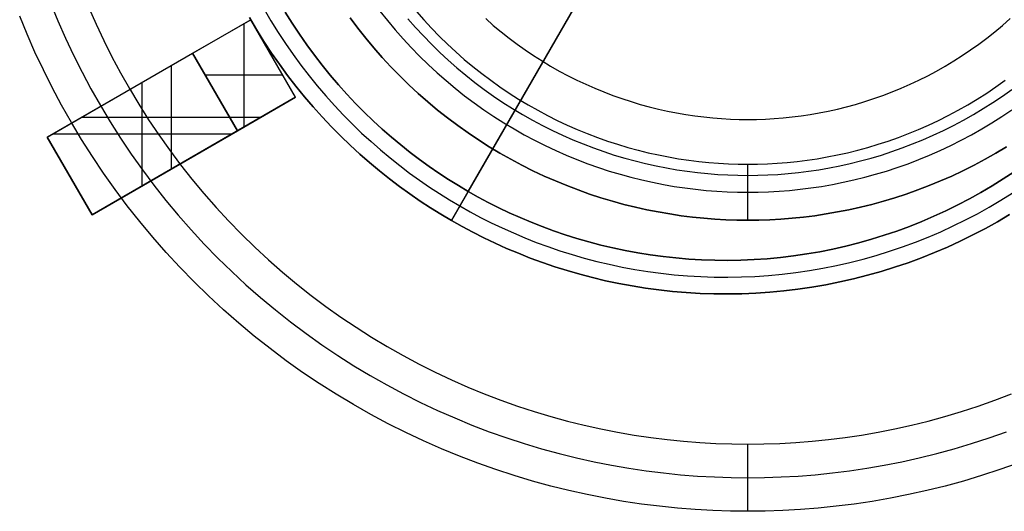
# Model space of a CAD drawing. Header units: millimetres. Extents: x 3618.4 to 3688.4, y 1698.4 to 1768.4.
# Tile 1 of 4: x 3620.9 to 3664.9, y 1698.4 to 1720.4. Entities that reach past the tile are written whole.
import ezdxf

# ---------------------------------------------------------------- set-up
doc = ezdxf.new("R2010")
doc.units = ezdxf.units.MM
doc.header["$MEASUREMENT"] = 0
for name, color, linetype in [('Layer 02', 7, 'Continuous'), ('Layer 03', 7, 'Continuous'), ('Layer 05', 7, 'Continuous')]:
    doc.layers.add(name, color=color, linetype=linetype)

msp = doc.modelspace()

# ---------------------------------------------------------------- linework, layer by layer
at = {"layer": 'Layer 02', "color": 192}
for points in [[(3652.403, 1732.612), (3640.153, 1711.394)], [(3640.903, 1712.693), (3652.403, 1732.612)], [(3665.097, 1711.657), (3664.56, 1711.341), (3664.014, 1711.038), (3663.459, 1710.748), (3662.894, 1710.472), (3662.322, 1710.21), (3661.741, 1709.962), (3661.154, 1709.728), (3660.56, 1709.51), (3659.96, 1709.307), (3659.354, 1709.119), (3658.744, 1708.947), (3658.129, 1708.791), (3657.511, 1708.65), (3656.89, 1708.526), (3656.266, 1708.419), (3655.64, 1708.327), (3655.014, 1708.252), (3654.387, 1708.193), (3653.76, 1708.15), (3653.134, 1708.123), (3652.509, 1708.112), (3651.887, 1708.117), (3651.266, 1708.138), (3650.649, 1708.175), (3650.036, 1708.227), (3649.427, 1708.293), (3648.823, 1708.375), (3648.224, 1708.471), (3647.631, 1708.581), (3647.044, 1708.705), (3646.464, 1708.843), (3645.891, 1708.993), (3645.325, 1709.157), (3644.768, 1709.332), (3644.218, 1709.52), (3643.677, 1709.718), (3643.145, 1709.928), (3642.622, 1710.149), (3642.109, 1710.38), (3641.605, 1710.62), (3641.111, 1710.869), (3640.627, 1711.128), (3640.153, 1711.394), (3639.685, 1711.672), (3639.219, 1711.962), (3638.756, 1712.265), (3638.296, 1712.581), (3637.839, 1712.91), (3637.387, 1713.253), (3636.939, 1713.609), (3636.496, 1713.978), (3636.059, 1714.36), (3635.629, 1714.755), (3635.204, 1715.163), (3634.787, 1715.584), (3634.378, 1716.018), (3633.977, 1716.464), (3633.585, 1716.923), (3633.203, 1717.393), (3632.83, 1717.876), (3632.468, 1718.37), (3632.116, 1718.875), (3631.776, 1719.391), (3631.448, 1719.918), (3631.132, 1720.454)], [(3665.097, 1711.657), (3664.56, 1711.341), (3664.014, 1711.038), (3663.459, 1710.748), (3662.894, 1710.472), (3662.322, 1710.21), (3661.741, 1709.962), (3661.154, 1709.728), (3660.56, 1709.51), (3659.96, 1709.307), (3659.354, 1709.119), (3658.744, 1708.947), (3658.129, 1708.791), (3657.511, 1708.65), (3656.89, 1708.526), (3656.266, 1708.419), (3655.64, 1708.327), (3655.014, 1708.252), (3654.387, 1708.193), (3653.76, 1708.15), (3653.134, 1708.123), (3652.509, 1708.112), (3651.887, 1708.117), (3651.266, 1708.138), (3650.649, 1708.175), (3650.036, 1708.227), (3649.427, 1708.293), (3648.823, 1708.375), (3648.224, 1708.471), (3647.631, 1708.581), (3647.044, 1708.705), (3646.464, 1708.843), (3645.891, 1708.993), (3645.325, 1709.157), (3644.768, 1709.332), (3644.218, 1709.52), (3643.677, 1709.718), (3643.145, 1709.928), (3642.622, 1710.149), (3642.109, 1710.38), (3641.605, 1710.62), (3641.111, 1710.869), (3640.627, 1711.128), (3640.153, 1711.394), (3639.685, 1711.672), (3639.219, 1711.962), (3638.756, 1712.265), (3638.296, 1712.581), (3637.839, 1712.91), (3637.387, 1713.253), (3636.939, 1713.609), (3636.496, 1713.978), (3636.059, 1714.36), (3635.629, 1714.755), (3635.204, 1715.163), (3634.787, 1715.584), (3634.378, 1716.018), (3633.977, 1716.464), (3633.585, 1716.923), (3633.203, 1717.393), (3632.83, 1717.876), (3632.468, 1718.37), (3632.116, 1718.875), (3631.776, 1719.391), (3631.448, 1719.918), (3631.132, 1720.454)], [(3631.132, 1720.454), (3631.448, 1719.918), (3631.776, 1719.391), (3632.116, 1718.875), (3632.468, 1718.37), (3632.83, 1717.876), (3633.203, 1717.393), (3633.585, 1716.923), (3633.977, 1716.464), (3634.378, 1716.018), (3634.787, 1715.584), (3635.204, 1715.163), (3635.629, 1714.755), (3636.059, 1714.36), (3636.496, 1713.978), (3636.939, 1713.609), (3637.387, 1713.253), (3637.839, 1712.91), (3638.296, 1712.581), (3638.756, 1712.265), (3639.219, 1711.962), (3639.685, 1711.672), (3640.153, 1711.394), (3640.627, 1711.128), (3641.111, 1710.869), (3641.605, 1710.62), (3642.109, 1710.38), (3642.622, 1710.149), (3643.145, 1709.928), (3643.677, 1709.718), (3644.218, 1709.52), (3644.768, 1709.332), (3645.325, 1709.157), (3645.891, 1708.993), (3646.464, 1708.843), (3647.044, 1708.705), (3647.631, 1708.581), (3648.224, 1708.471), (3648.823, 1708.375), (3649.427, 1708.293), (3650.036, 1708.227), (3650.649, 1708.175), (3651.266, 1708.138), (3651.887, 1708.117), (3652.509, 1708.112), (3653.134, 1708.123), (3653.76, 1708.15), (3654.387, 1708.193), (3655.014, 1708.252), (3655.64, 1708.327), (3656.266, 1708.419), (3656.89, 1708.526), (3657.511, 1708.65), (3658.129, 1708.791), (3658.744, 1708.947), (3659.354, 1709.119), (3659.96, 1709.307), (3660.56, 1709.51), (3661.154, 1709.728), (3661.741, 1709.962), (3662.322, 1710.21), (3662.894, 1710.472), (3663.459, 1710.748), (3664.014, 1711.038), (3664.56, 1711.341), (3665.097, 1711.657)], [(3631.783, 1720.827), (3632.089, 1720.306), (3632.408, 1719.796), (3632.737, 1719.296), (3633.078, 1718.806), (3633.429, 1718.327), (3633.791, 1717.859), (3634.161, 1717.403), (3634.541, 1716.958), (3634.93, 1716.526), (3635.327, 1716.105), (3635.731, 1715.697), (3636.142, 1715.302), (3636.56, 1714.919), (3636.983, 1714.548), (3637.413, 1714.19), (3637.847, 1713.846), (3638.285, 1713.513), (3638.728, 1713.194), (3639.174, 1712.888), (3639.623, 1712.594), (3640.074, 1712.313), (3640.528, 1712.044), (3640.987, 1711.785), (3641.457, 1711.535), (3641.936, 1711.293), (3642.424, 1711.06), (3642.922, 1710.837), (3643.429, 1710.623), (3643.944, 1710.419), (3644.469, 1710.226), (3645.001, 1710.045), (3645.542, 1709.875), (3646.09, 1709.716), (3646.646, 1709.57), (3647.208, 1709.437), (3647.777, 1709.317), (3648.352, 1709.21), (3648.933, 1709.117), (3649.518, 1709.038), (3650.109, 1708.973), (3650.703, 1708.923), (3651.301, 1708.888), (3651.902, 1708.867), (3652.506, 1708.862), (3653.112, 1708.873), (3653.719, 1708.899), (3654.326, 1708.94), (3654.934, 1708.997), (3655.541, 1709.07), (3656.148, 1709.159), (3656.752, 1709.264), (3657.355, 1709.384), (3657.954, 1709.52), (3658.55, 1709.671), (3659.141, 1709.838), (3659.729, 1710.02), (3660.31, 1710.217), (3660.886, 1710.429), (3661.456, 1710.655), (3662.018, 1710.895), (3662.573, 1711.15), (3663.12, 1711.418), (3663.659, 1711.699), (3664.188, 1711.992), (3664.709, 1712.299), (3665.219, 1712.617)], [(3632.731, 1720.695), (3633.039, 1720.201), (3633.358, 1719.716), (3633.688, 1719.242), (3634.028, 1718.778), (3634.378, 1718.325), (3634.738, 1717.883), (3635.106, 1717.453), (3635.482, 1717.034), (3635.866, 1716.627), (3636.257, 1716.231), (3636.656, 1715.848), (3637.06, 1715.477), (3637.47, 1715.119), (3637.886, 1714.772), (3638.306, 1714.438), (3638.731, 1714.117), (3639.16, 1713.807), (3639.591, 1713.51), (3640.026, 1713.226), (3640.464, 1712.954), (3640.903, 1712.693), (3641.348, 1712.443), (3641.802, 1712.201), (3642.266, 1711.966), (3642.739, 1711.741), (3643.221, 1711.524), (3643.712, 1711.317), (3644.211, 1711.12), (3644.719, 1710.933), (3645.235, 1710.757), (3645.759, 1710.593), (3646.289, 1710.439), (3646.827, 1710.298), (3647.372, 1710.169), (3647.923, 1710.053), (3648.48, 1709.949), (3649.042, 1709.859), (3649.609, 1709.782), (3650.181, 1709.72), (3650.757, 1709.671), (3651.336, 1709.637), (3651.918, 1709.617), (3652.503, 1709.612), (3653.089, 1709.622), (3653.677, 1709.647), (3654.265, 1709.688), (3654.854, 1709.743), (3655.442, 1709.814), (3656.029, 1709.9), (3656.615, 1710.001), (3657.198, 1710.117), (3657.779, 1710.249), (3658.356, 1710.396), (3658.929, 1710.557), (3659.497, 1710.734), (3660.061, 1710.924), (3660.618, 1711.129), (3661.17, 1711.348), (3661.714, 1711.581), (3662.252, 1711.828), (3662.782, 1712.087), (3663.303, 1712.359), (3663.816, 1712.644), (3664.32, 1712.94), (3664.814, 1713.248), (3665.299, 1713.568)], [(3665.299, 1713.568), (3664.814, 1713.248), (3664.32, 1712.94), (3663.816, 1712.644), (3663.303, 1712.359), (3662.782, 1712.087), (3662.252, 1711.828), (3661.714, 1711.581), (3661.17, 1711.348), (3660.618, 1711.129), (3660.061, 1710.924), (3659.497, 1710.734), (3658.929, 1710.557), (3658.356, 1710.396), (3657.779, 1710.249), (3657.198, 1710.117), (3656.615, 1710.001), (3656.029, 1709.9), (3655.442, 1709.814), (3654.854, 1709.743), (3654.265, 1709.688), (3653.677, 1709.647), (3653.089, 1709.622), (3652.503, 1709.612), (3651.918, 1709.617), (3651.336, 1709.637), (3650.757, 1709.671), (3650.181, 1709.72), (3649.609, 1709.782), (3649.042, 1709.859), (3648.48, 1709.949), (3647.923, 1710.053), (3647.372, 1710.169), (3646.827, 1710.298), (3646.289, 1710.439), (3645.759, 1710.593), (3645.235, 1710.757), (3644.719, 1710.933), (3644.211, 1711.12), (3643.712, 1711.317), (3643.221, 1711.524), (3642.739, 1711.741), (3642.266, 1711.966), (3641.802, 1712.201), (3641.348, 1712.443), (3640.903, 1712.693), (3640.464, 1712.954), (3640.026, 1713.226), (3639.591, 1713.51), (3639.16, 1713.807), (3638.731, 1714.117), (3638.306, 1714.438), (3637.886, 1714.772), (3637.47, 1715.119), (3637.06, 1715.477), (3636.656, 1715.848), (3636.257, 1716.231), (3635.866, 1716.627), (3635.482, 1717.034), (3635.106, 1717.453), (3634.738, 1717.883), (3634.378, 1718.325), (3634.028, 1718.778), (3633.688, 1719.242), (3633.358, 1719.716), (3633.039, 1720.201), (3632.731, 1720.695)], [(3632.731, 1720.695), (3633.039, 1720.201), (3633.358, 1719.716), (3633.688, 1719.242), (3634.028, 1718.778), (3634.378, 1718.325), (3634.738, 1717.883), (3635.106, 1717.453), (3635.482, 1717.034), (3635.866, 1716.627), (3636.257, 1716.231), (3636.656, 1715.848), (3637.06, 1715.477), (3637.47, 1715.119), (3637.886, 1714.772), (3638.306, 1714.438), (3638.731, 1714.117), (3639.16, 1713.807), (3639.591, 1713.51), (3640.026, 1713.226), (3640.464, 1712.954), (3640.903, 1712.693), (3641.348, 1712.443), (3641.802, 1712.201), (3642.266, 1711.966), (3642.739, 1711.741), (3643.221, 1711.524), (3643.712, 1711.317), (3644.211, 1711.12), (3644.719, 1710.933), (3645.235, 1710.757), (3645.759, 1710.593), (3646.289, 1710.439), (3646.827, 1710.298), (3647.372, 1710.169), (3647.923, 1710.053), (3648.48, 1709.949), (3649.042, 1709.859), (3649.609, 1709.782), (3650.181, 1709.72), (3650.757, 1709.671), (3651.336, 1709.637), (3651.918, 1709.617), (3652.503, 1709.612), (3653.089, 1709.622), (3653.677, 1709.647), (3654.265, 1709.688), (3654.854, 1709.743), (3655.442, 1709.814), (3656.029, 1709.9), (3656.615, 1710.001), (3657.198, 1710.117), (3657.779, 1710.249), (3658.356, 1710.396), (3658.929, 1710.557), (3659.497, 1710.734), (3660.061, 1710.924), (3660.618, 1711.129), (3661.17, 1711.348), (3661.714, 1711.581), (3662.252, 1711.828), (3662.782, 1712.087), (3663.303, 1712.359), (3663.816, 1712.644), (3664.32, 1712.94), (3664.814, 1713.248), (3665.299, 1713.568)], [(3631.185, 1720.362), (3622.092, 1715.112)], [(3628.588, 1718.863), (3631.185, 1720.362)], [(3628.588, 1718.863), (3631.185, 1720.362)], [(3630.887, 1715.571), (3630.887, 1720.19)], [(3633.185, 1716.898), (3631.185, 1720.362)], [(3633.185, 1716.898), (3631.185, 1720.362)], [(3633.185, 1716.898), (3631.185, 1720.362)], [(3622.092, 1715.112), (3628.588, 1718.863)], [(3630.588, 1715.399), (3628.588, 1718.863)], [(3630.588, 1715.399), (3628.588, 1718.863)], [(3628.588, 1718.863), (3630.588, 1715.399)], [(3627.639, 1713.696), (3627.639, 1718.314)], [(3632.618, 1717.88), (3629.156, 1717.88)], [(3626.34, 1712.946), (3626.34, 1717.565)], [(3633.185, 1716.898), (3624.092, 1711.648)], [(3630.588, 1715.399), (3633.185, 1716.898)], [(3633.185, 1716.898), (3630.588, 1715.399)], [(3623.639, 1716.005), (3631.639, 1716.005)], [(3630.34, 1715.255), (3622.34, 1715.255)], [(3624.092, 1711.648), (3630.588, 1715.399)], [(3624.092, 1711.648), (3622.092, 1715.112)], [(3622.092, 1715.112), (3624.092, 1711.648)], [(3622.092, 1715.112), (3624.092, 1711.648)], [(3640.153, 1711.394), (3640.903, 1712.693)]]:
    msp.add_lwpolyline(points, dxfattribs=at)
at = {"layer": 'Layer 02', "color": 192, "extrusion": (1, 0, 0)}
for points in [[(1720.362, 53.019), (1720.362, 174.981)], [(1718.863, 165.081), (1718.863, 53.019)], [(1718.63, 53.019), (1718.63, 174.981)], [(1717.737, 174.981), (1717.737, 165.081)], [(1717.131, 53.019), (1717.131, 165.081)], [(1716.898, 53.019), (1716.898, 174.981)], [(1715.399, 165.081), (1715.399, 53.019)], [(1715.112, 174.981), (1715.112, 165.081)], [(1714.273, 174.981), (1714.273, 165.081)], [(1713.38, 165.081), (1713.38, 174.981)], [(1712.693, 91.03), (1712.693, 72.53)], [(1711.648, 174.981), (1711.648, 165.081)], [(1711.394, 71.03), (1711.394, 91.03)]]:
    msp.add_lwpolyline(points, dxfattribs=at)
at = {"layer": 'Layer 03', "color": 5, "extrusion": (1, 0, 0)}
for points in [[(1713.907, 165.231), (1713.907, 77.225), (1713.909, 77.18), (1713.911, 77.135), (1713.915, 77.089), (1713.92, 77.044), (1713.925, 76.998), (1713.932, 76.951), (1713.94, 76.905), (1713.95, 76.859), (1713.96, 76.812), (1713.971, 76.765), (1713.984, 76.719), (1713.998, 76.672), (1714.013, 76.625), (1714.03, 76.579), (1714.047, 76.533), (1714.066, 76.487), (1714.086, 76.441), (1714.108, 76.395), (1714.13, 76.35), (1714.154, 76.306), (1714.179, 76.261), (1714.206, 76.218), (1714.233, 76.175), (1714.262, 76.132), (1714.291, 76.09), (1714.322, 76.049), (1714.354, 76.008), (1714.387, 75.969), (1714.421, 75.93), (1714.457, 75.892), (1714.493, 75.855), (1714.53, 75.819), (1714.568, 75.783), (1714.607, 75.749), (1714.646, 75.716), (1714.687, 75.684), (1714.728, 75.653), (1714.77, 75.624), (1714.813, 75.595), (1714.856, 75.568), (1714.899, 75.541), (1714.944, 75.516), (1714.988, 75.492), (1715.033, 75.47), (1715.079, 75.448), (1715.125, 75.428), (1715.171, 75.409), (1715.217, 75.392), (1715.263, 75.375), (1715.31, 75.36), (1715.357, 75.346), (1715.403, 75.333), (1715.45, 75.322), (1715.497, 75.312), (1715.543, 75.302), (1715.589, 75.294), (1715.636, 75.287), (1715.682, 75.282), (1715.727, 75.277), (1715.773, 75.273), (1715.818, 75.271), (1715.863, 75.269), (1733.407, 75.269)], [(1733.407, 72.769), (1713.363, 72.769), (1713.318, 72.771), (1713.273, 72.773), (1713.227, 72.777), (1713.182, 72.782), (1713.136, 72.787), (1713.089, 72.794), (1713.043, 72.802), (1712.997, 72.812), (1712.95, 72.822), (1712.903, 72.833), (1712.857, 72.846), (1712.81, 72.86), (1712.763, 72.875), (1712.717, 72.892), (1712.671, 72.909), (1712.625, 72.928), (1712.579, 72.948), (1712.533, 72.97), (1712.488, 72.992), (1712.444, 73.016), (1712.399, 73.041), (1712.356, 73.068), (1712.313, 73.095), (1712.27, 73.124), (1712.228, 73.153), (1712.187, 73.184), (1712.146, 73.216), (1712.107, 73.249), (1712.068, 73.283), (1712.03, 73.319), (1711.993, 73.355), (1711.957, 73.392), (1711.921, 73.43), (1711.887, 73.469), (1711.854, 73.508), (1711.822, 73.549), (1711.791, 73.59), (1711.762, 73.632), (1711.733, 73.675), (1711.706, 73.718), (1711.679, 73.761), (1711.654, 73.806), (1711.63, 73.85), (1711.608, 73.895), (1711.586, 73.941), (1711.566, 73.987), (1711.547, 74.033), (1711.53, 74.079), (1711.513, 74.125), (1711.498, 74.172), (1711.484, 74.219), (1711.471, 74.265), (1711.46, 74.312), (1711.45, 74.359), (1711.44, 74.405), (1711.432, 74.451), (1711.425, 74.498), (1711.42, 74.544), (1711.415, 74.589), (1711.411, 74.635), (1711.409, 74.68), (1711.407, 74.725), (1711.407, 165.231)]]:
    msp.add_lwpolyline(points, dxfattribs=at)
at = {"layer": 'Layer 03', "color": 5}
for points in [[(3664.966, 1714.691), (3664.485, 1714.402), (3663.999, 1714.127), (3663.507, 1713.865), (3663.011, 1713.616), (3662.511, 1713.381), (3662.007, 1713.159), (3661.501, 1712.952), (3660.992, 1712.757), (3660.481, 1712.577), (3659.969, 1712.41), (3659.456, 1712.256), (3658.943, 1712.116), (3658.43, 1711.989), (3657.917, 1711.875), (3657.406, 1711.774), (3656.896, 1711.686), (3656.388, 1711.61), (3655.882, 1711.547), (3655.379, 1711.496), (3654.88, 1711.457), (3654.383, 1711.429), (3653.891, 1711.412), (3653.403, 1711.407), (3652.914, 1711.412), (3652.422, 1711.429), (3651.926, 1711.457), (3651.426, 1711.496), (3650.923, 1711.547), (3650.417, 1711.61), (3649.909, 1711.686), (3649.399, 1711.774), (3648.888, 1711.875), (3648.376, 1711.989), (3647.862, 1712.116), (3647.349, 1712.256), (3646.836, 1712.41), (3646.324, 1712.577), (3645.813, 1712.757), (3645.305, 1712.952), (3644.798, 1713.159), (3644.294, 1713.381), (3643.794, 1713.616), (3643.298, 1713.865), (3642.807, 1714.127), (3642.32, 1714.402), (3641.839, 1714.691), (3641.364, 1714.993), (3640.896, 1715.308), (3640.435, 1715.635), (3639.981, 1715.975), (3639.536, 1716.327), (3639.1, 1716.691), (3638.672, 1717.067), (3638.254, 1717.453), (3637.846, 1717.851), (3637.449, 1718.258), (3637.062, 1718.676), (3636.687, 1719.104), (3636.323, 1719.54), (3635.971, 1719.986), (3635.631, 1720.439)], [(3635.631, 1720.439), (3635.971, 1719.986), (3636.323, 1719.54), (3636.687, 1719.104), (3637.062, 1718.676), (3637.449, 1718.258), (3637.846, 1717.851), (3638.254, 1717.453), (3638.672, 1717.067), (3639.1, 1716.691), (3639.536, 1716.327), (3639.981, 1715.975), (3640.435, 1715.635), (3640.896, 1715.308), (3641.364, 1714.993), (3641.839, 1714.691), (3642.32, 1714.402), (3642.807, 1714.127), (3643.298, 1713.865), (3643.794, 1713.616), (3644.294, 1713.381), (3644.798, 1713.159), (3645.305, 1712.952), (3645.813, 1712.757), (3646.324, 1712.577), (3646.836, 1712.41), (3647.349, 1712.256), (3647.862, 1712.116), (3648.376, 1711.989), (3648.888, 1711.875), (3649.399, 1711.774), (3649.909, 1711.686), (3650.417, 1711.61), (3650.923, 1711.547), (3651.426, 1711.496), (3651.926, 1711.457), (3652.422, 1711.429), (3652.914, 1711.412), (3653.403, 1711.407), (3653.891, 1711.412), (3654.383, 1711.429), (3654.88, 1711.457), (3655.379, 1711.496), (3655.882, 1711.547), (3656.388, 1711.61), (3656.896, 1711.686), (3657.406, 1711.774), (3657.917, 1711.875), (3658.43, 1711.989), (3658.943, 1712.116), (3659.456, 1712.256), (3659.969, 1712.41), (3660.481, 1712.577), (3660.992, 1712.757), (3661.501, 1712.952), (3662.007, 1713.159), (3662.511, 1713.381), (3663.011, 1713.616), (3663.507, 1713.865), (3663.999, 1714.127), (3664.485, 1714.402), (3664.966, 1714.691)], [(3636.961, 1720.748), (3637.293, 1720.328), (3637.637, 1719.917), (3637.991, 1719.513), (3638.355, 1719.119), (3638.73, 1718.734), (3639.115, 1718.36), (3639.509, 1717.995), (3639.912, 1717.641), (3640.324, 1717.298), (3640.744, 1716.966), (3641.172, 1716.645), (3641.606, 1716.336), (3642.048, 1716.039), (3642.496, 1715.755), (3642.95, 1715.482), (3643.409, 1715.222), (3643.872, 1714.975), (3644.34, 1714.741), (3644.812, 1714.519), (3645.287, 1714.31), (3645.765, 1714.114), (3646.245, 1713.931), (3646.726, 1713.76), (3647.209, 1713.603), (3647.693, 1713.458), (3648.177, 1713.326), (3648.661, 1713.206), (3649.145, 1713.099), (3649.627, 1713.003), (3650.108, 1712.92), (3650.587, 1712.849), (3651.064, 1712.789), (3651.538, 1712.741), (3652.01, 1712.704), (3652.478, 1712.678), (3652.942, 1712.662), (3653.403, 1712.657), (3653.863, 1712.662), (3654.328, 1712.678), (3654.796, 1712.704), (3655.267, 1712.741), (3655.741, 1712.789), (3656.218, 1712.849), (3656.697, 1712.92), (3657.178, 1713.003), (3657.661, 1713.099), (3658.144, 1713.206), (3658.628, 1713.326), (3659.112, 1713.458), (3659.596, 1713.603), (3660.079, 1713.76), (3660.561, 1713.931), (3661.041, 1714.114), (3661.518, 1714.31), (3661.993, 1714.519), (3662.465, 1714.741), (3662.933, 1714.975), (3663.397, 1715.222), (3663.856, 1715.482), (3664.309, 1715.755), (3664.757, 1716.039), (3665.199, 1716.336)], [(3638.586, 1720.729), (3638.919, 1720.35), (3639.262, 1719.98), (3639.614, 1719.618), (3639.976, 1719.266), (3640.346, 1718.923), (3640.725, 1718.591), (3641.112, 1718.268), (3641.506, 1717.956), (3641.908, 1717.655), (3642.317, 1717.365), (3642.732, 1717.086), (3643.153, 1716.818), (3643.579, 1716.562), (3644.011, 1716.318), (3644.446, 1716.085), (3644.886, 1715.865), (3645.33, 1715.657), (3645.776, 1715.46), (3646.225, 1715.276), (3646.676, 1715.104), (3647.129, 1714.944), (3647.582, 1714.796), (3648.037, 1714.66), (3648.492, 1714.535), (3648.947, 1714.423), (3649.401, 1714.322), (3649.854, 1714.233), (3650.306, 1714.154), (3650.757, 1714.087), (3651.205, 1714.031), (3651.65, 1713.986), (3652.093, 1713.951), (3652.533, 1713.926), (3652.97, 1713.912), (3653.403, 1713.907), (3653.835, 1713.912), (3654.272, 1713.926), (3654.712, 1713.951), (3655.155, 1713.986), (3655.601, 1714.031), (3656.049, 1714.087), (3656.499, 1714.154), (3656.951, 1714.233), (3657.404, 1714.322), (3657.859, 1714.423), (3658.313, 1714.535), (3658.768, 1714.66), (3659.223, 1714.796), (3659.677, 1714.944), (3660.129, 1715.104), (3660.581, 1715.276), (3661.029, 1715.46), (3661.476, 1715.657), (3661.919, 1715.865), (3662.359, 1716.085), (3662.795, 1716.318), (3663.226, 1716.562), (3663.652, 1716.818), (3664.073, 1717.086), (3664.488, 1717.365), (3664.897, 1717.655)], [(3638.586, 1720.729), (3638.919, 1720.35), (3639.262, 1719.98), (3639.614, 1719.618), (3639.976, 1719.266), (3640.346, 1718.923), (3640.725, 1718.591), (3641.112, 1718.268), (3641.506, 1717.956), (3641.908, 1717.655), (3642.317, 1717.365), (3642.732, 1717.086), (3643.153, 1716.818), (3643.579, 1716.562), (3644.011, 1716.318), (3644.446, 1716.085), (3644.886, 1715.865), (3645.33, 1715.657), (3645.776, 1715.46), (3646.225, 1715.276), (3646.676, 1715.104), (3647.129, 1714.944), (3647.582, 1714.796), (3648.037, 1714.66), (3648.492, 1714.535), (3648.947, 1714.423), (3649.401, 1714.322), (3649.854, 1714.233), (3650.306, 1714.154), (3650.757, 1714.087), (3651.205, 1714.031), (3651.65, 1713.986), (3652.093, 1713.951), (3652.533, 1713.926), (3652.97, 1713.912), (3653.403, 1713.907), (3653.835, 1713.912), (3654.272, 1713.926), (3654.712, 1713.951), (3655.155, 1713.986), (3655.601, 1714.031), (3656.049, 1714.087), (3656.499, 1714.154), (3656.951, 1714.233), (3657.404, 1714.322), (3657.859, 1714.423), (3658.313, 1714.535), (3658.768, 1714.66), (3659.223, 1714.796), (3659.677, 1714.944), (3660.129, 1715.104), (3660.581, 1715.276), (3661.029, 1715.46), (3661.476, 1715.657), (3661.919, 1715.865), (3662.359, 1716.085), (3662.795, 1716.318), (3663.226, 1716.562), (3663.652, 1716.818), (3664.073, 1717.086), (3664.488, 1717.365), (3664.897, 1717.655)], [(3638.206, 1720.404), (3638.548, 1720.016), (3638.899, 1719.636), (3639.261, 1719.265), (3639.631, 1718.904), (3640.011, 1718.552), (3640.4, 1718.211), (3640.797, 1717.88), (3641.201, 1717.56), (3641.614, 1717.251), (3642.033, 1716.953), (3642.458, 1716.667), (3642.89, 1716.393), (3643.327, 1716.13), (3643.77, 1715.88), (3644.217, 1715.641), (3644.668, 1715.415), (3645.123, 1715.201), (3645.58, 1715), (3646.041, 1714.811), (3646.503, 1714.635), (3646.968, 1714.47), (3647.433, 1714.319), (3647.899, 1714.179), (3648.366, 1714.052), (3648.833, 1713.936), (3649.298, 1713.833), (3649.763, 1713.741), (3650.227, 1713.661), (3650.689, 1713.592), (3651.148, 1713.534), (3651.606, 1713.488), (3652.06, 1713.452), (3652.511, 1713.427), (3652.959, 1713.412), (3653.403, 1713.407), (3653.847, 1713.412), (3654.294, 1713.427), (3654.745, 1713.452), (3655.2, 1713.488), (3655.657, 1713.534), (3656.117, 1713.592), (3656.578, 1713.661), (3657.042, 1713.741), (3657.507, 1713.833), (3657.973, 1713.936), (3658.439, 1714.052), (3658.906, 1714.179), (3659.372, 1714.319), (3659.838, 1714.47), (3660.302, 1714.635), (3660.765, 1714.811), (3661.225, 1715), (3661.683, 1715.201), (3662.137, 1715.415), (3662.589, 1715.641), (3663.036, 1715.88), (3663.478, 1716.13), (3663.915, 1716.393), (3664.347, 1716.667), (3664.773, 1716.953), (3665.192, 1717.251)], [(3641.685, 1720.409), (3642.025, 1720.11), (3642.372, 1719.821), (3642.727, 1719.541), (3643.087, 1719.27), (3643.454, 1719.01), (3643.826, 1718.76), (3644.204, 1718.519), (3644.587, 1718.29), (3644.974, 1718.071), (3645.365, 1717.862), (3645.76, 1717.664), (3646.158, 1717.477), (3646.558, 1717.301), (3646.961, 1717.136), (3647.366, 1716.981), (3647.772, 1716.838), (3648.179, 1716.705), (3648.587, 1716.582), (3648.996, 1716.471), (3649.404, 1716.37), (3649.811, 1716.279), (3650.218, 1716.199), (3650.624, 1716.129), (3651.028, 1716.069), (3651.43, 1716.018), (3651.83, 1715.978), (3652.228, 1715.946), (3652.623, 1715.924), (3653.014, 1715.911), (3653.403, 1715.907), (3653.791, 1715.911), (3654.183, 1715.924), (3654.578, 1715.946), (3654.975, 1715.978), (3655.375, 1716.018), (3655.777, 1716.069), (3656.181, 1716.129), (3656.587, 1716.199), (3656.994, 1716.279), (3657.401, 1716.37), (3657.81, 1716.471), (3658.218, 1716.582), (3658.626, 1716.705), (3659.033, 1716.838), (3659.44, 1716.981), (3659.844, 1717.136), (3660.247, 1717.301), (3660.648, 1717.477), (3661.046, 1717.664), (3661.44, 1717.862), (3661.831, 1718.071), (3662.218, 1718.29), (3662.601, 1718.519), (3662.979, 1718.76), (3663.351, 1719.01), (3663.718, 1719.27), (3664.079, 1719.541), (3664.433, 1719.821), (3664.78, 1720.11), (3665.12, 1720.409)], [(3653.403, 1711.407), (3653.403, 1713.907)]]:
    msp.add_lwpolyline(points, dxfattribs=at)
at = {"layer": 'Layer 05', "color": 255}
for points in [[(3622.255, 1721.076), (3622.571, 1720.305), (3622.909, 1719.538), (3623.266, 1718.776), (3623.645, 1718.021), (3624.044, 1717.272), (3624.464, 1716.531), (3624.904, 1715.799), (3625.363, 1715.075), (3625.843, 1714.362), (3626.341, 1713.66), (3626.859, 1712.97), (3627.395, 1712.292), (3627.949, 1711.627), (3628.521, 1710.976), (3629.109, 1710.34), (3629.715, 1709.719), (3630.336, 1709.114), (3630.972, 1708.525), (3631.623, 1707.953), (3632.288, 1707.399), (3632.966, 1706.863), (3633.656, 1706.346), (3634.358, 1705.847), (3635.071, 1705.368), (3635.794, 1704.908), (3636.527, 1704.468), (3637.268, 1704.049), (3638.016, 1703.649), (3638.772, 1703.271), (3639.533, 1702.913), (3640.3, 1702.576), (3641.071, 1702.259), (3641.846, 1701.963), (3642.624, 1701.688), (3643.404, 1701.434), (3644.185, 1701.2), (3644.966, 1700.987), (3645.748, 1700.793), (3646.528, 1700.62), (3647.307, 1700.466), (3648.083, 1700.332), (3648.857, 1700.217), (3649.627, 1700.12), (3650.393, 1700.042), (3651.154, 1699.983), (3651.909, 1699.94), (3652.659, 1699.915), (3653.403, 1699.907), (3654.146, 1699.915), (3654.896, 1699.94), (3655.652, 1699.983), (3656.413, 1700.042), (3657.179, 1700.12), (3657.948, 1700.217), (3658.722, 1700.332), (3659.498, 1700.466), (3660.277, 1700.62), (3661.058, 1700.793), (3661.839, 1700.987), (3662.62, 1701.2), (3663.401, 1701.434), (3664.181, 1701.688), (3664.959, 1701.963)], [(3623.952, 1720.891), (3624.274, 1720.159), (3624.616, 1719.431), (3624.978, 1718.71), (3625.359, 1717.994), (3625.76, 1717.287), (3626.18, 1716.587), (3626.619, 1715.896), (3627.077, 1715.215), (3627.553, 1714.545), (3628.047, 1713.885), (3628.559, 1713.237), (3629.089, 1712.602), (3629.635, 1711.981), (3630.197, 1711.373), (3630.775, 1710.78), (3631.369, 1710.201), (3631.976, 1709.639), (3632.598, 1709.093), (3633.233, 1708.564), (3633.881, 1708.052), (3634.54, 1707.557), (3635.211, 1707.081), (3635.892, 1706.623), (3636.583, 1706.184), (3637.282, 1705.764), (3637.99, 1705.363), (3638.705, 1704.982), (3639.427, 1704.62), (3640.154, 1704.278), (3640.887, 1703.956), (3641.624, 1703.654), (3642.364, 1703.371), (3643.107, 1703.109), (3643.852, 1702.866), (3644.598, 1702.642), (3645.344, 1702.438), (3646.09, 1702.254), (3646.836, 1702.088), (3647.58, 1701.941), (3648.322, 1701.813), (3649.06, 1701.703), (3649.796, 1701.611), (3650.527, 1701.536), (3651.254, 1701.479), (3651.976, 1701.439), (3652.692, 1701.415), (3653.403, 1701.407), (3654.113, 1701.415), (3654.829, 1701.439), (3655.551, 1701.479), (3656.278, 1701.536), (3657.009, 1701.611), (3657.745, 1701.703), (3658.484, 1701.813), (3659.225, 1701.941), (3659.969, 1702.088), (3660.715, 1702.254), (3661.461, 1702.438), (3662.208, 1702.642), (3662.954, 1702.866), (3663.699, 1703.109), (3664.442, 1703.371), (3665.182, 1703.654)], [(3623.952, 1720.891), (3624.274, 1720.159), (3624.616, 1719.431), (3624.978, 1718.71), (3625.359, 1717.994), (3625.76, 1717.287), (3626.18, 1716.587), (3626.619, 1715.896), (3627.077, 1715.215), (3627.553, 1714.545), (3628.047, 1713.885), (3628.559, 1713.237), (3629.089, 1712.602), (3629.635, 1711.981), (3630.197, 1711.373), (3630.775, 1710.78), (3631.369, 1710.201), (3631.976, 1709.639), (3632.598, 1709.093), (3633.233, 1708.564), (3633.881, 1708.052), (3634.54, 1707.557), (3635.211, 1707.081), (3635.892, 1706.623), (3636.583, 1706.184), (3637.282, 1705.764), (3637.99, 1705.363), (3638.705, 1704.982), (3639.427, 1704.62), (3640.154, 1704.278), (3640.887, 1703.956), (3641.624, 1703.654), (3642.364, 1703.371), (3643.107, 1703.109), (3643.852, 1702.866), (3644.598, 1702.642), (3645.344, 1702.438), (3646.09, 1702.254), (3646.836, 1702.088), (3647.58, 1701.941), (3648.322, 1701.813), (3649.06, 1701.703), (3649.796, 1701.611), (3650.527, 1701.536), (3651.254, 1701.479), (3651.976, 1701.439), (3652.692, 1701.415), (3653.403, 1701.407), (3654.113, 1701.415), (3654.829, 1701.439), (3655.551, 1701.479), (3656.278, 1701.536), (3657.009, 1701.611), (3657.745, 1701.703), (3658.484, 1701.813), (3659.225, 1701.941), (3659.969, 1702.088), (3660.715, 1702.254), (3661.461, 1702.438), (3662.208, 1702.642), (3662.954, 1702.866), (3663.699, 1703.109), (3664.442, 1703.371), (3665.182, 1703.654)], [(3665.476, 1700.555), (3664.664, 1700.268), (3663.849, 1700.002), (3663.033, 1699.758), (3662.217, 1699.535), (3661.4, 1699.333), (3660.585, 1699.152), (3659.771, 1698.991), (3658.96, 1698.851), (3658.152, 1698.731), (3657.348, 1698.63), (3656.548, 1698.549), (3655.752, 1698.486), (3654.963, 1698.442), (3654.18, 1698.416), (3653.403, 1698.407), (3652.626, 1698.416), (3651.842, 1698.442), (3651.053, 1698.486), (3650.258, 1698.549), (3649.458, 1698.63), (3648.653, 1698.731), (3647.845, 1698.851), (3647.034, 1698.991), (3646.22, 1699.152), (3645.405, 1699.333), (3644.589, 1699.535), (3643.772, 1699.758), (3642.956, 1700.002), (3642.141, 1700.268), (3641.329, 1700.555), (3640.519, 1700.864), (3639.714, 1701.195), (3638.912, 1701.547), (3638.117, 1701.921), (3637.327, 1702.317), (3636.545, 1702.734), (3635.771, 1703.172), (3635.006, 1703.632), (3634.25, 1704.112), (3633.505, 1704.613), (3632.772, 1705.134), (3632.051, 1705.675), (3631.342, 1706.235), (3630.648, 1706.814), (3629.968, 1707.411), (3629.303, 1708.026), (3628.654, 1708.658), (3628.022, 1709.307), (3627.407, 1709.972), (3626.809, 1710.652), (3626.23, 1711.347), (3625.67, 1712.055), (3625.13, 1712.776), (3624.609, 1713.51), (3624.108, 1714.255), (3623.628, 1715.01), (3623.168, 1715.775), (3622.73, 1716.549), (3622.313, 1717.332), (3621.917, 1718.121), (3621.543, 1718.917), (3621.191, 1719.718), (3620.86, 1720.524)], [(3665.476, 1700.555), (3664.664, 1700.268), (3663.849, 1700.002), (3663.033, 1699.758), (3662.217, 1699.535), (3661.4, 1699.333), (3660.585, 1699.152), (3659.771, 1698.991), (3658.96, 1698.851), (3658.152, 1698.731), (3657.348, 1698.63), (3656.548, 1698.549), (3655.752, 1698.486), (3654.963, 1698.442), (3654.18, 1698.416), (3653.403, 1698.407), (3652.626, 1698.416), (3651.842, 1698.442), (3651.053, 1698.486), (3650.258, 1698.549), (3649.458, 1698.63), (3648.653, 1698.731), (3647.845, 1698.851), (3647.034, 1698.991), (3646.22, 1699.152), (3645.405, 1699.333), (3644.589, 1699.535), (3643.772, 1699.758), (3642.956, 1700.002), (3642.141, 1700.268), (3641.329, 1700.555), (3640.519, 1700.864), (3639.714, 1701.195), (3638.912, 1701.547), (3638.117, 1701.921), (3637.327, 1702.317), (3636.545, 1702.734), (3635.771, 1703.172), (3635.006, 1703.632), (3634.25, 1704.112), (3633.505, 1704.613), (3632.772, 1705.134), (3632.051, 1705.675), (3631.342, 1706.235), (3630.648, 1706.814), (3629.968, 1707.411), (3629.303, 1708.026), (3628.654, 1708.658), (3628.022, 1709.307), (3627.407, 1709.972), (3626.809, 1710.652), (3626.23, 1711.347), (3625.67, 1712.055), (3625.13, 1712.776), (3624.609, 1713.51), (3624.108, 1714.255), (3623.628, 1715.01), (3623.168, 1715.775), (3622.73, 1716.549), (3622.313, 1717.332), (3621.917, 1718.121), (3621.543, 1718.917), (3621.191, 1719.718), (3620.86, 1720.524)], [(3653.403, 1698.407), (3653.403, 1701.407)], [(3653.403, 1698.407), (3653.403, 1701.407)]]:
    msp.add_lwpolyline(points, dxfattribs=at)
at = {"layer": 'Layer 05', "color": 255, "extrusion": (1, 0, 0)}
for points in [[(1701.407, 165), (1701.407, -164)], [(1698.407, -164), (1698.407, 165)]]:
    msp.add_lwpolyline(points, dxfattribs=at)

doc.saveas('drawing.dxf')
